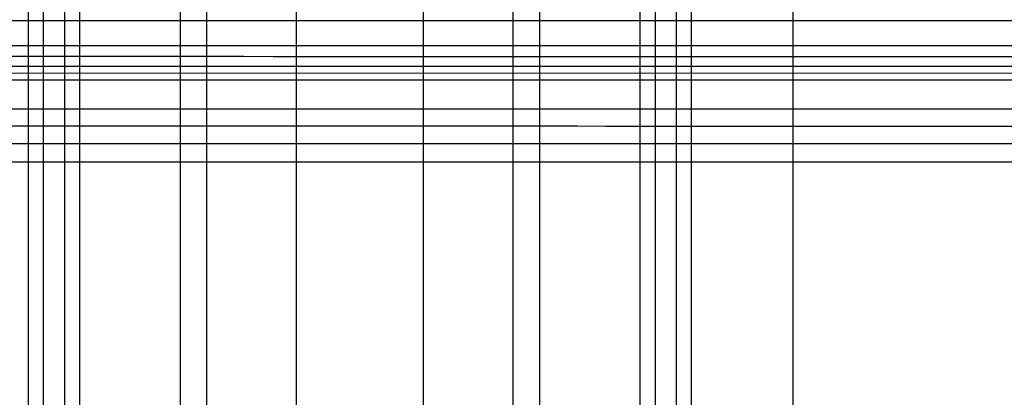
# Model space of a CAD drawing. Header units: millimetres. Extents: x -368 to 368, y -356 to 344.
# Tile 244 of 256: x 289 to 325, y -331 to -318. Entities that reach past the tile are written whole.
import ezdxf

# ---------------------------------------------------------------- set-up
doc = ezdxf.new("R2010")
doc.units = ezdxf.units.MM
doc.layers.add('Livello 01', color=7, linetype='Continuous')

# ---------------------------------------------------------------- blocks, each defined once
blk = doc.blocks.new('MCP144A06_02')
at = {"layer": 'Livello 01', "color": 253, "true_color": 0x999999}
for p, q in [((0, 17, 25), (0, 17)), ((0, 5.999999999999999, 25), (0, 5.999999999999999)), ((-12, 0.9999999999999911, 25), (-12, 0.9999999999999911)), ((12, 0.9999999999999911, 25), (12, 0.9999999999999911)), ((-12, -0.9999999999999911, 25), (-12, -0.9999999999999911)), ((12, -0.9999999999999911, 25), (12, -0.9999999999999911)), ((0, -5.999999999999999, 25), (0, -5.999999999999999)), ((0, -17, 25), (0, -17))]:
    blk.add_line(p, q, dxfattribs=at)
for points in [[(-17, 0), (-17, 0, 25)], [(-12.99999999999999, 0, 25), (-12.99999999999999, 0)], [(-11.00000000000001, 0), (-11.00000000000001, 0, 25)], [(-5.999999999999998, 0, 25), (-5.999999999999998, 0)], [(5.999999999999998, 0), (5.999999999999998, 0, 25)], [(11.00000000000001, 0, 25), (11.00000000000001, 0)], [(12.99999999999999, 0), (12.99999999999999, 0, 25)]]:
    blk.add_open_spline(points, degree=1, dxfattribs=at)
blk = doc.blocks.new('MCA144A01_04')
at = {"layer": 'Livello 01', "extrusion": (0, 0, -1), "rotation": 337.4773264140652}
blk.add_blockref('MCP144A06_02', (-301.5000000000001, 0, -40), dxfattribs=at)

msp = doc.modelspace()

# ---------------------------------------------------------------- linework, layer by layer
at = {"layer": 'Livello 01'}
for p, q in [((346.0001658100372, -318.7555471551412, -12.89550592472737), (75.00016600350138, -318.7195575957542, -12.89550592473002)), ((346.0000664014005, -319.5055471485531, -11.59646781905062), (75.0000664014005, -319.4695575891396, -11.59646781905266)), ((345.8645567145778, -319.7534189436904, -6.167110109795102), (75.13981621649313, -319.7264541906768, -6.15154200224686)), ((345.8643841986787, -321.0524570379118, -6.917110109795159), (75.13964370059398, -321.0254922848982, -6.901542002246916)), ((340.9996937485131, -322.3112770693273, -3.205633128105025), (79.99969020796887, -322.3026116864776, -3.220642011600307))]:
    msp.add_line(p, q, dxfattribs=at)
for points in [[(75.00028752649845, -317.8044940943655, -9.480442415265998), (346.0002875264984, -317.8404836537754, -9.48044241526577)], [(75.00011501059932, -319.1035321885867, -10.230442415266), (346.0001150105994, -319.1395217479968, -10.23044241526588)], [(345.9999997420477, -320.0055471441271, -13.230442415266), (74.99999999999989, -319.9695575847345, -13.23044241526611)], [(346, -320.0055471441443, -11.730442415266), (74.99999999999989, -319.9695575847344, -11.73044241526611)], [(340.999778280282, -321.6747560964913, -2.83813756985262), (79.99977819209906, -321.6400945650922, -2.838137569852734)], [(340.9996057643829, -322.9737941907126, -3.58813756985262), (79.99960567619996, -322.9391326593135, -3.588137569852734)]]:
    msp.add_open_spline(points, degree=1, dxfattribs=at)

# ---------------------------------------------------------------- block references
at = {"layer": 'Livello 01', "extrusion": (0, -1, -5.551115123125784e-16)}
msp.add_blockref('MCA144A01_04', (0, -284.0304424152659, 295.9695575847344), dxfattribs=at)

doc.saveas('drawing.dxf')
